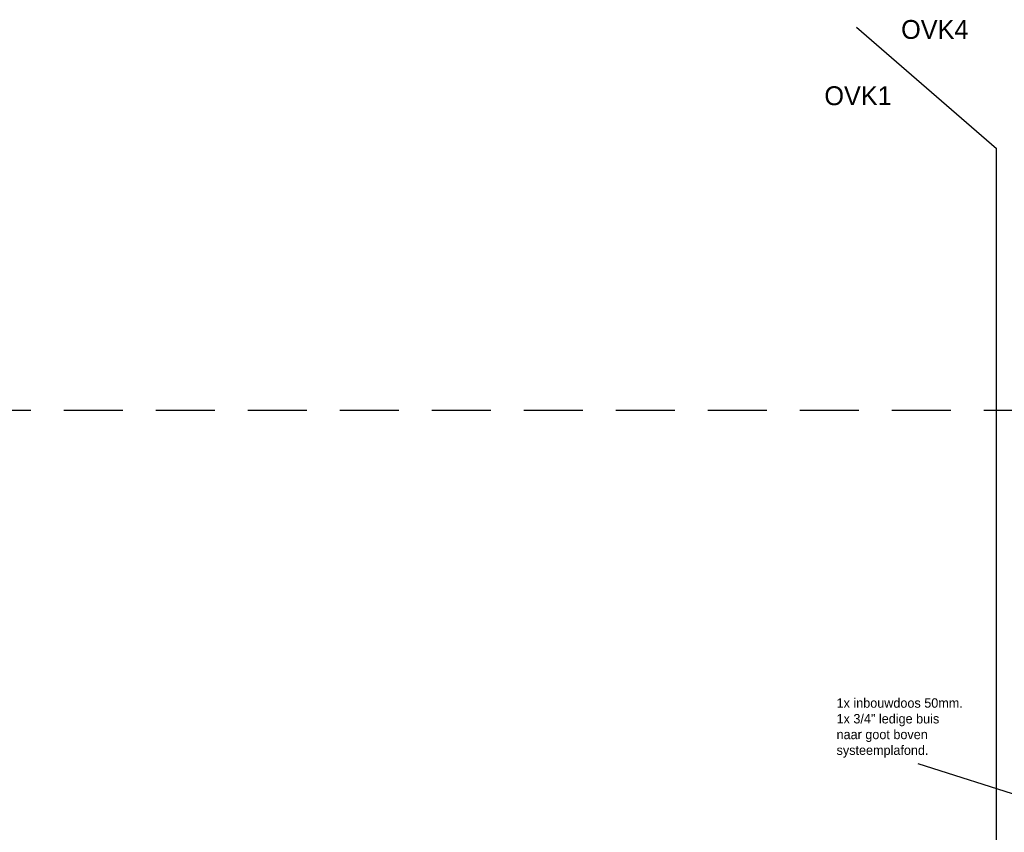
# Model space of a CAD drawing. Header units: millimetres. Extents: x -28157 to 193371, y -2151 to 171990.
# Tile 25 of 31: x 91048 to 101482, y 67493 to 76109. Entities that reach past the tile are written whole.
import ezdxf

# ---------------------------------------------------------------- set-up
doc = ezdxf.new("R2010")
doc.units = ezdxf.units.MM
doc.header["$LTSCALE"] = 50
doc.linetypes.add('2322122_a', pattern=[19.5, 12.5, -7])
doc.linetypes.add('SMALL_DASH', pattern=[1.5, 0.5, -1])
for name, color, linetype in [('BL$2----', 7, 'CONTINUOUS'), ('BL$9----', 7, 'CONTINUOUS'), ('Inter Visual Systems Voorzieningen E', 5, 'CONTINUOUS')]:
    doc.layers.add(name, color=color, linetype=linetype)
doc.layers.add('Referentiepunt', color=253, linetype='CONTINUOUS', plot=False)
doc.styles.add('BURO-012', font='BUROFONT.shx', dxfattribs={"height": 120})

msp = doc.modelspace()

# ---------------------------------------------------------------- linework, layer by layer
at = {"layer": 'BL$2----', "color": 34}
msp.add_line((99916.28245, 76029.33253), (101397.84092, 74744.40172, 5880.14402), dxfattribs=at)
at = {"layer": 'BL$2----', "color": 23}
msp.add_line((101400.85479, 56922.20297, 5880.14402), (101397.84092, 74744.40172, 5880.14402), dxfattribs=at)
at = {"layer": 'Inter Visual Systems Voorzieningen E', "color": 0}
msp.add_line((100566.6737, 68220.86173), (102325.39936, 67660.58325, 5700), dxfattribs=at)
at = {"layer": 'Referentiepunt', "linetype": '2322122_a'}
msp.add_line((175015.59386, 71964.27115), (-28157.25933, 71964.27115), dxfattribs=at)

# ---------------------------------------------------------------- texts
at = {"layer": 'BL$2----', "color": 34, "char_height": 200, "attachment_point": 1, "style": 'BURO-012'}
for s, insert in [('OVK4', (100388.77729, 76105.03936, -5750.14402)), ('OVK1', (99575.1773, 75402.35059, 2730))]:
    msp.add_mtext_dynamic_manual_height_columns(s, width=882.2052629, gutter_width=600, heights=[0], dxfattribs=dict(at, insert=insert))
at = {"layer": 'BL$9----', "linetype": 'SMALL_DASH', "insert": (99704.51372, 68913.94705), "char_height": 100, "width": 2.728484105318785e-12, "attachment_point": 1, "style": 'BURO-012'}
msp.add_mtext('1x inbouwdoos 50mm.\\P1x 3/4" ledige buis \\Pnaar goot boven \\Psysteemplafond.', dxfattribs=at)

doc.saveas('drawing.dxf')
